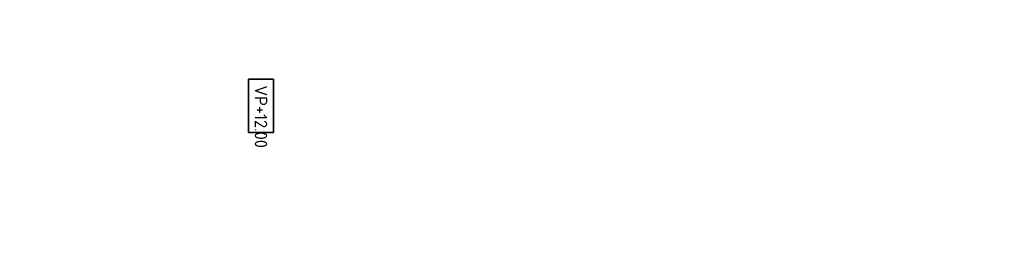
# Model space of a CAD drawing. Header units: metres. Extents: x 232559 to 234458, y 552925 to 554400.
# Tile 30 of 45: x 233079 to 233217, y 553854 to 553886. Entities that reach past the tile are written whole.
import ezdxf

# ---------------------------------------------------------------- set-up
doc = ezdxf.new("R2010")
doc.units = ezdxf.units.M
doc.layers.get('Defpoints').update_dxf_attribs({"color": 241})
doc.layers.add('N-WE-VH-M', color=7, linetype='Continuous', lineweight=18)
doc.layers.add('X-XX-AL-AANKLEDING-T35', color=7, linetype='Continuous', lineweight=35)
doc.styles.add('NLCS-ISO-ANNOTATIEF-T18', font='NLCS-ISO.ttf', dxfattribs={"height": 1.8})
doc.styles.add('NLCS-ISO-M500-T35', font='NLCS-ISO.ttf', dxfattribs={"height": 1.75})
doc.dimstyles.new('NLCS-ANNOTATIEF-T18-PIJL_L2_H3', dxfattribs={"dimtxt": 1.8, "dimasz": 1.8, "dimexe": 2, "dimexo": 2, "dimgap": 0.7, "dimtad": 1, "dimzin": 0, "dimdsep": 46, "dimtxsty": 'NLCS-ISO-ANNOTATIEF-T18', "dimcen": 0, "dimdle": 2, "dimse1": 1, "dimse2": 1, "dimclrd": 256, "dimclre": 256, "dimclrt": 256, "dimadec": 3, "dimazin": 0, "dimtfac": 1, "dimtofl": 0, "dimtmove": 0, "dimatfit": 3, "dimfxl": 2, "dimfxlon": 1, "dimtfillclr": 256, "dimtolj": 1, "dimtzin": 0, "dimlwd": 9, "dimlwe": -1, "dimarcsym": 0})

# ---------------------------------------------------------------- blocks, each defined once
blk = doc.blocks.new('*D78')
at = {"layer": 'Defpoints', "color": 0, "transparency": 16777216}
for p in [(232887.5, 553885.66), (233275.89, 553789.95)]:
    blk.add_point(p, dxfattribs=at)
at = {"layer": 'N-WE-VH-M', "lineweight": 9, "transparency": 16777216}
blk.add_line((233259.86, 553793.9), (233274.14, 553790.38), dxfattribs=at)
at = {"layer": 'N-WE-VH-M', "transparency": 16777216}
blk.add_solid([(233274.21, 553790.67), (233274.07, 553790.09), (233275.89, 553789.95)], dxfattribs=at)
at = {"layer": 'N-WE-VH-M', "transparency": 16777216, "insert": (233265.46, 553794.17), "char_height": 1.8, "attachment_point": 5, "rotation": 346.1571, "style": 'NLCS-ISO-ANNOTATIEF-T18'}
blk.add_mtext('\\A1;R=400.00', dxfattribs=at)

msp = doc.modelspace()

# ---------------------------------------------------------------- texts
at = {"layer": 'X-XX-AL-AANKLEDING-T35', "insert": (233113.432, 553876.447), "char_height": 1.75, "attachment_point": 1, "rotation": 270, "style": 'NLCS-ISO-M500-T35', "bg_fill": 16, "box_fill_scale": 1.5, "bg_fill_color": 256, "bg_fill_transparency": 0}
msp.add_mtext_dynamic_manual_height_columns('VP+12.00', width=5.73179, gutter_width=8.75, heights=[0], dxfattribs=at)

# ---------------------------------------------------------------- dimensions: what is measured, and where the dimension line sits
at = {"layer": 'N-WE-VH-M'}
dim = msp.add_radius_dim(center=(232887.504, 553885.656), mpoint=(233275.886, 553789.952), dimstyle='NLCS-ANNOTATIEF-T18-PIJL_L2_H3', override={"dimpost": 'R=<>'}, dxfattribs=at)
dim.commit()
dim.dimension.update_dxf_attribs({"geometry": '*D78', "text_midpoint": (233265.08, 553792.615), "dimtype": 164})

doc.saveas('drawing.dxf')
